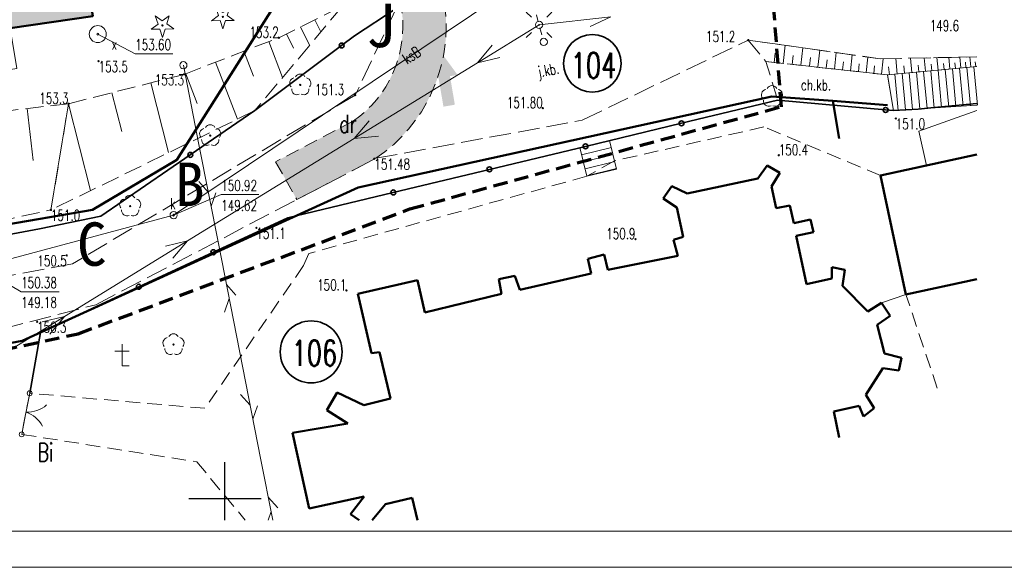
# Model space of a CAD drawing. Header units: metres. Extents: x 7493319 to 7493540, y 5986548 to 5986696.
# Tile 2 of 30: x 7493371 to 7493439, y 5986548 to 5986586. Entities that reach past the tile are written whole.
import ezdxf
from ezdxf.enums import TextEntityAlignment as Align

# ---------------------------------------------------------------- set-up
doc = ezdxf.new("R2010")
doc.units = ezdxf.units.M
doc.header["$MEASUREMENT"] = 0
for name, pattern in [('1', [0]), ('1_1', [0]), ('1_14', [1, -1]), ('1_OTKC', [1.5, 1, -0.5]), ('1_OTKJ', [2, 1.5, -0.5]), ('1_OTKS', [0]), ('1_OTKSG', [0]), ('1_OTRK', [1.75, 1.25, -0.5]), ('1_OTRKG', [1.75, 1.25, -0.5]), ('2', [1.5, 1, -0.5]), ('2_EGBN', [0]), ('2_EGBU_A', [0]), ('3_SUEP_A', [0]), ('3_SUKP', [0]), ('3_SUPK', [0]), ('3_SUPW', [0]), ('3_SUTP_A', [0]), ('3_SUWP', [0]), ('GDE', [0]), ('HIDDEN2', [4.7625, 3.175, -1.5875])]:
    doc.linetypes.add(name, pattern=pattern)
doc.layers.get('0').update_dxf_attribs({"color": 250, "linetype": 'CONTINUOUS', "lineweight": 100})
for name, color, linetype, lineweight in [('_budynek', 7, 'CONTINUOUS', 50), ('_k_droga', 3, 'CONTINUOUS', 30), ('_k_kreskowanie', 250, 'CONTINUOUS', 5), ('_k_opis', 1, 'CONTINUOUS', 13), ('_k_tabela', 7, 'CONTINUOUS', 13), ('_k_widok', 7, 'CONTINUOUS', 18), ('_k_zarys', 7, 'HIDDEN2', 20), ('_k_ściany', 7, 'CONTINUOUS', 35), ('DZIALKI_L_0', 2, '1', 35), ('DZIALKI_L_1', 2, '1', 50), ('EDZPD_L_0', 7, '1', 18), ('EDZTD_T_0', 7, 'CONTINUOUS', 25), ('EGBB_L_0', 250, '2_EGBU_A', 50), ('EGBC_L_0', 7, '2_EGBN', 18), ('EKLTK_T_0', 3, 'CONTINUOUS', 25), ('OTD_T_0', 7, 'CONTINUOUS', 18), ('OTK_E_T_0', 7, 'CONTINUOUS', 0), ('OTK_E_T_1', 7, 'CONTINUOUS', 0), ('OTK_L_0', 7, '1_OTKJ', 18), ('OTK_L_2', 7, '1_OTKC', 18), ('OTK_L_6', 7, '1_OTKS', 18), ('OTO_L_0', 7, 'CONTINUOUS', 35), ('OTO_L_1', 7, 'CONTINUOUS', 18), ('OTR_L_1', 7, '1_OTRK', 18), ('OTR_T_0', 7, 'CONTINUOUS', 18), ('OTR_T_1', 7, 'CONTINUOUS', 18), ('OTZ_T_0', 250, 'CONTINUOUS', 18), ('OTZ_T_1', 250, 'CONTINUOUS', 18), ('SIATKA_L_0', 7, '1', 25), ('SUE_T_3', 7, 'CONTINUOUS', 18), ('SUEP_L_0', 1, '3_SUEP_A', 18), ('SUP_E_T_1', 7, 'CONTINUOUS', 0), ('SUP_L_1', 7, '3_SUPK', 18), ('SUP_L_3', 7, '3_SUPW', 18), ('SUP_T_2', 7, 'CONTINUOUS', 18), ('SUSR_T_0', 7, 'CONTINUOUS', 18), ('SUWP_L_0', 5, '3_SUWP', 18)]:
    doc.layers.add(name, color=color, linetype=linetype, lineweight=lineweight)
doc.layers.add('A_OZN_SYTUACJA', color=7, linetype='CONTINUOUS')
for name, color, linetype, lineweight, true_color in [('SUK_E_T_4', 7, 'CONTINUOUS', 0, 0x803300), ('SUK_T_3', 7, 'CONTINUOUS', 18, 0x803300), ('SUKP_E_T_0', 7, 'CONTINUOUS', 0, 0x803300), ('SUKP_L_0', 7, '3_SUKP', 18, 0x803300), ('SUKR_T_0', 7, 'CONTINUOUS', 18, 0x803300), ('SUTP_L_0', 7, '3_SUTP_A', 18, 0xff9100), ('ZASIEG_L_0', 7, '2', 70, 0x2cd341)]:
    doc.layers.add(name, color=color, linetype=linetype, lineweight=lineweight, true_color=true_color)
doc.styles.add('GENERATED_STYLE_1', font='msgothic.ttc')
doc.styles.get("Standard").update_dxf_attribs({"font": 'Simplex.SHX', "width": 0.75})

# ---------------------------------------------------------------- blocks, each defined once
blk = doc.blocks.new('2_OTDF')
at = {"linetype": 'Continuous'}
for p, q in [((0, 1.5), (0, 0)), ((-0.5, 1), (0.5, 1)), ((0, 0), (0.5, 0))]:
    blk.add_line(p, q, dxfattribs=at)
blk = doc.blocks.new('2_OTRN')
at = {"linetype": 'Continuous'}
blk.add_circle((0, 0), 0.045, dxfattribs=at)
blk = doc.blocks.new('2_OTRS')
at = {"linetype": 'Continuous'}
blk.add_circle((0, 0), 0.045, dxfattribs=at)
blk = doc.blocks.new('2_OTZL')
at = {"linetype": 'Continuous'}
blk.add_circle((0, 0), 0.045, dxfattribs=at)
for centre, start, end in [((0, 0.375), 30.14012, 149.85988), ((-0.357, 0.116), 102.14447, 221.86002), ((0.357, 0.116), 318.13998, 77.85553), ((-0.22, -0.303), 174.14818, 293.85423), ((0.22, -0.303), 246.14577, 5.85182)]:
    blk.add_arc(centre, 0.375, start, end, dxfattribs=at)
blk = doc.blocks.new('2_OTZG')
at = {"linetype": 'Continuous'}
for p, q in [((-0.78225, -0.26495), (-0.3012, 0.09375)), ((-0.3012, 0.09375), (-0.4937, 0.6621)), ((-0.4937, 0.6621), (-0.0039, 0.31545)), ((-0.0039, 0.31545), (0.4771, 0.67415)), ((0.4771, 0.67415), (0.2988, 0.1012)), ((0.2988, 0.1012), (0.7886, -0.24545)), ((-0.18225, -0.2575), (-0.78225, -0.26495)), ((0.01025, -0.82585), (-0.18225, -0.2575)), ((0.1886, -0.2529), (0.01025, -0.82585)), ((0.7886, -0.24545), (0.1886, -0.2529))]:
    blk.add_line(p, q, dxfattribs=at)
blk.add_circle((0, 0), 0.045, dxfattribs=at)
blk = doc.blocks.new('4_SUEO_W')
at = {"linetype": 'Continuous'}
for p, q in [((-0.53035, 0.53035), (-0.8839, 0.8839)), ((0.53035, 0.53035), (0.8839, 0.8839)), ((-0.53035, -0.53035), (-0.8839, -0.8839)), ((0.53035, -0.53035), (0.8839, -0.8839))]:
    blk.add_line(p, q, dxfattribs=at)
blk.add_circle((0, 0), 0.025, dxfattribs=at)
blk = doc.blocks.new('4_SUPP')
at = {"linetype": 'Continuous'}
blk.add_circle((0, 0), 0.25, dxfattribs=at)
blk = doc.blocks.new('4_SUKS')
at = {"linetype": 'Continuous'}
blk.add_circle((0, 0), 0.25, dxfattribs=at)
blk = doc.blocks.new('4_SUPS')
at = {"linetype": 'Continuous'}
blk.add_circle((0, 0), 0.0625, dxfattribs=at)
blk = doc.blocks.new('dz_89')
at = {"layer": '_k_droga', "transparency": 33554483}
h = blk.add_hatch(color=1, dxfattribs=at)
h.dxf.hatch_style = 1
edge = h.paths.add_edge_path()
edge.add_line((45.037, -52.748), (39.55, -55.361))
edge.add_line((39.55, -55.361), (40.92, -58.031))
edge.add_line((40.92, -58.031), (46.488, -55.38))
edge.add_arc((40.698, -46.027), 11, 301.75988, 427.21104)
edge.add_line((44.959, -35.886), (32.139, -30.503))
edge.add_arc((35.237, -23.127), 8, 223.0905, 247.22137, ccw=False)
edge.add_line((29.395, -28.592), (28.096, -27.204))
edge.add_line((28.096, -27.204), (26.988, -26.019))
edge.add_arc((32.1, -21.237), 7, 199.67939, 223.0905, ccw=False)
edge.add_line((25.508, -23.594), (21.96, -24.016))
edge.add_arc((32.101, -19.755), 11, 202.79176, 223.0905)
edge.add_line((24.068, -27.27), (27.204, -30.642))
edge.add_arc((35.246, -23.114), 11.015, 223.10683, 246.7087)
edge.add_line((30.89, -33.232), (37.387, -35.96))
edge.add_line((37.387, -35.96), (43.795, -38.651))
edge.add_arc((40.698, -46.027), 8, -57.15104, 67.22137, ccw=False)
at = {"layer": '_k_kreskowanie', "transparency": 33554534}
h = blk.add_hatch(color=252, dxfattribs=at)
h.dxf.hatch_style = 1
h.paths.add_polyline_path([(26.567, -38.954), (27.431, -38.85), (27.083, -35.971), (26.219, -36.075), (25.447, -29.682), (5.761, -32.034), (6.798, -41.177), (5.858, -41.284), (4.9, -42.672), (5.139, -45.111), (6.478, -46.092), (7.421, -45.95), (7.558, -47.142), (13.215, -46.493), (13.215, -46.494), (13.246, -46.741), (21.58, -45.709), (21.549, -45.461), (27.276, -44.83)])
at = {"layer": 'A_OZN_SYTUACJA', "linetype": 'Continuous', "lineweight": 0}
blk.add_hatch(color=250, dxfattribs=at).paths.add_polyline_path([(52.348, -49.832), (51.176, -48.105), (50.498, -50.078), (51.026, -50.008), (51.291, -51.99), (52.084, -51.884), (51.819, -49.902)])
at = {"layer": '_budynek'}
blk.add_lwpolyline([(5.761, -32.034), (25.447, -29.682), (26.219, -36.075), (27.083, -35.971), (27.431, -38.85), (26.567, -38.954), (27.276, -44.83), (21.549, -45.461), (21.58, -45.709), (13.244, -46.741), (13.215, -46.493), (7.558, -47.142), (7.421, -45.95), (6.478, -46.092), (5.139, -45.111), (4.9, -42.672), (5.858, -41.284), (6.798, -41.177), (5.761, -32.034)], dxfattribs=at)
at = {"layer": '_k_widok', "color": 5}
blk.add_lwpolyline([(5.761, -32.034), (25.447, -29.682), (26.219, -36.075), (27.083, -35.971), (27.431, -38.85), (26.567, -38.954), (27.276, -44.83), (21.549, -45.461), (21.904, -48.263), (13.527, -49.236), (13.246, -46.741), (13.215, -46.493), (7.558, -47.142), (7.421, -45.95), (6.478, -46.092), (5.139, -45.111), (4.9, -42.672), (5.858, -41.284), (6.798, -41.177), (5.761, -32.034)], dxfattribs=at)
at = {"layer": '_k_zarys', "color": 6, "ltscale": 0.7, "const_width": 0.05}
blk.add_lwpolyline([(6.603, 40.543), (6.603, 40.543), (68.502, 43.426), (72.464, -41.627), (50.081, -44.586), (41.261, -42.547), (32.734, -54.97), (26.769, -58.21), (-7.837, -62.869), (-10.81, -30.016), (5.084, -30.196), (5.148, -5.572), (5.752, 14.49), (6.603, 40.543), (6.603, 40.543)], dxfattribs=at)
at = {"layer": '_k_zarys', "color": 1, "ltscale": 0.3}
for points in [[(40.92, -58.031), (46.488, -55.38, 0.609512), (44.959, -35.886), (32.139, -30.503, -0.105682), (29.395, -28.592), (28.096, -27.204), (26.988, -26.019, -0.102507), (25.508, -23.594)], [(21.96, -24.016, 0.088802), (24.068, -27.27), (25.905, -29.253), (27.204, -30.642, 0.105682), (30.978, -33.269), (43.797, -38.652, -0.603013), (45.037, -52.748), (39.55, -55.361)]]:
    blk.add_lwpolyline(points, format="xyb", dxfattribs=at)
blk.add_lwpolyline([(39.55, -55.361), (40.92, -58.031)], dxfattribs=at)
at = {"layer": '_k_opis', "color": 6, "char_height": 3, "attachment_point": 1, "rotation": 357.87314, "style": 'GENERATED_STYLE_1'}
for s, insert in [('{\\fMS Gothic|b1|i0|c238|p49;J}', (46.205, -44.686)), ('{\\fMS Gothic|b1|i0|c238|p49;B}', (32.596, -55.166)), ('{\\fMS Gothic|b1|i0|c238|p49;C}', (25.657, -59.04))]:
    blk.add_mtext_dynamic_manual_height_columns(s, width=3.91767, gutter_width=12.5, heights=[0], dxfattribs=dict(at, insert=insert))

msp = doc.modelspace()

# ---------------------------------------------------------------- linework, layer by layer
at = {"layer": 'DZIALKI_L_1', "linetype": '1'}
for p, q in [((7493427.395, 5986577.58), (7493426.974, 5986580.169)), ((7493426.974, 5986580.169), (7493430.734, 5986579.889))]:
    msp.add_line(p, q, dxfattribs=at)
at = {"layer": 'EDZPD_L_0', "linetype": 'GDE', "lineweight": 18}
msp.add_line((7493426.974, 5986580.169), (7493427.395, 5986577.58), dxfattribs=at)
at = {"layer": 'EGBB_L_0', "linetype": '2_EGBU_A'}
for p, q in [((7493436.917, 5986576.472), (7493430.264, 5986575.029)), ((7493430.264, 5986575.029), (7493432.014, 5986566.799)), ((7493425.424, 5986571.979), (7493424.264, 5986571.729)), ((7493425.614, 5986571.099), (7493425.424, 5986571.979)), ((7493424.434, 5986570.839), (7493425.614, 5986571.099)), ((7493425.144, 5986567.519), (7493424.434, 5986570.839)), ((7493427.794, 5986568.509), (7493426.884, 5986568.689)), ((7493426.884, 5986568.689), (7493426.904, 5986567.899)), ((7493427.624, 5986567.389), (7493427.794, 5986568.509)), ((7493426.904, 5986567.899), (7493425.144, 5986567.519)), ((7493432.014, 5986566.799), (7493436.917, 5986567.856)), ((7493429.374, 5986565.619), (7493427.624, 5986567.389)), ((7493430.334, 5986566.229), (7493429.374, 5986565.619)), ((7493430.934, 5986565.319), (7493430.334, 5986566.229)), ((7493430.034, 5986564.709), (7493430.934, 5986565.319)), ((7493430.534, 5986562.709), (7493430.034, 5986564.709)), ((7493431.704, 5986562.409), (7493430.534, 5986562.709)), ((7493431.534, 5986561.539), (7493431.704, 5986562.409)), ((7493429.244, 5986559.849), (7493430.414, 5986561.709)), ((7493430.414, 5986561.709), (7493431.534, 5986561.539)), ((7493392.664, 5986560.029), (7493391.954, 5986558.809)), ((7493394.524, 5986559.149), (7493392.664, 5986560.029)), ((7493396.364, 5986559.599), (7493394.524, 5986559.149)), ((7493429.824, 5986558.929), (7493429.244, 5986559.849)), ((7493391.954, 5986558.809), (7493393.424, 5986557.889)), ((7493427.024, 5986558.719), (7493428.784, 5986559.089)), ((7493427.411, 5986556.918), (7493427.024, 5986558.719)), ((7493428.784, 5986559.089), (7493429.084, 5986558.359)), ((7493429.084, 5986558.359), (7493429.824, 5986558.929)), ((7493393.424, 5986557.889), (7493389.594, 5986557.229)), ((7493389.594, 5986557.229), (7493390.734, 5986552.009)), ((7493390.734, 5986552.009), (7493394.544, 5986552.839)), ((7493394.544, 5986552.839), (7493393.604, 5986551.609)), ((7493396.014, 5986552.309), (7493397.864, 5986552.739)), ((7493397.864, 5986552.739), (7493398.229, 5986551.199)), ((7493395.097, 5986551.199), (7493396.014, 5986552.309)), ((7493393.604, 5986551.609), (7493394.204, 5986551.199))]:
    msp.add_line(p, q, dxfattribs=at)
at = {"layer": 'OTK_L_0', "linetype": '1_OTKJ'}
msp.add_line((7493430.244, 5986583.079), (7493436.917, 5986583.22), dxfattribs=at)
at = {"layer": 'OTK_L_2', "linetype": '1_OTKC'}
for p, q in [((7493431.154, 5986579.499), (7493430.754, 5986581.969)), ((7493432.014, 5986566.799), (7493430.264, 5986575.029)), ((7493424.264, 5986571.729), (7493425.424, 5986571.979)), ((7493425.424, 5986571.979), (7493425.614, 5986571.099)), ((7493425.614, 5986571.099), (7493424.434, 5986570.839)), ((7493424.434, 5986570.839), (7493425.144, 5986567.519)), ((7493426.904, 5986567.899), (7493426.884, 5986568.689)), ((7493426.884, 5986568.689), (7493427.794, 5986568.509)), ((7493427.794, 5986568.509), (7493427.624, 5986567.389)), ((7493425.144, 5986567.519), (7493426.904, 5986567.899)), ((7493427.624, 5986567.389), (7493429.374, 5986565.619)), ((7493434.187, 5986560.311), (7493432.014, 5986566.799)), ((7493429.374, 5986565.619), (7493430.334, 5986566.229)), ((7493430.334, 5986566.229), (7493430.934, 5986565.319)), ((7493430.934, 5986565.319), (7493430.034, 5986564.709)), ((7493430.034, 5986564.709), (7493430.534, 5986562.709)), ((7493430.534, 5986562.709), (7493431.704, 5986562.409)), ((7493431.704, 5986562.409), (7493431.534, 5986561.539)), ((7493430.414, 5986561.709), (7493429.244, 5986559.849)), ((7493431.534, 5986561.539), (7493430.414, 5986561.709)), ((7493371.404, 5986559.969), (7493370.854, 5986557.129)), ((7493383.524, 5986558.929), (7493371.404, 5986559.969)), ((7493391.954, 5986558.809), (7493392.664, 5986560.029)), ((7493392.664, 5986560.029), (7493394.524, 5986559.149)), ((7493394.524, 5986559.149), (7493396.364, 5986559.599)), ((7493429.244, 5986559.849), (7493429.824, 5986558.929)), ((7493393.424, 5986557.889), (7493391.954, 5986558.809)), ((7493428.784, 5986559.089), (7493427.024, 5986558.719)), ((7493427.024, 5986558.719), (7493427.411, 5986556.918)), ((7493429.084, 5986558.359), (7493428.784, 5986559.089)), ((7493429.824, 5986558.929), (7493429.084, 5986558.359)), ((7493389.594, 5986557.229), (7493393.424, 5986557.889)), ((7493370.854, 5986557.129), (7493382.964, 5986555.229)), ((7493390.734, 5986552.009), (7493389.594, 5986557.229)), ((7493382.964, 5986555.229), (7493386.314, 5986551.199)), ((7493394.544, 5986552.839), (7493390.734, 5986552.009)), ((7493393.604, 5986551.609), (7493394.544, 5986552.839)), ((7493397.864, 5986552.739), (7493396.014, 5986552.309)), ((7493398.229, 5986551.199), (7493397.864, 5986552.739)), ((7493396.014, 5986552.309), (7493395.097, 5986551.199)), ((7493394.204, 5986551.199), (7493393.604, 5986551.609))]:
    msp.add_line(p, q, dxfattribs=at)
at = {"layer": 'OTK_L_2', "linetype": '1_14'}
msp.add_line((7493432.014, 5986566.799), (7493430.334, 5986566.229), dxfattribs=at)
at = {"layer": 'OTK_L_6', "linetype": '1_OTKSG'}
msp.add_line((7493436.917, 5986582.546), (7493430.754, 5986581.969), dxfattribs=at)
at = {"layer": 'OTK_L_6', "linetype": '1_1'}
for p, q in [((7493436.231, 5986582.482), (7493436.478, 5986579.842)), ((7493436.728, 5986582.528), (7493436.977, 5986579.874)), ((7493431.252, 5986582.016), (7493431.486, 5986579.521)), ((7493431.75, 5986582.063), (7493431.985, 5986579.553)), ((7493432.248, 5986582.109), (7493432.484, 5986579.585)), ((7493432.746, 5986582.156), (7493432.983, 5986579.617)), ((7493433.244, 5986582.202), (7493433.482, 5986579.649)), ((7493433.741, 5986582.249), (7493433.982, 5986579.681)), ((7493434.239, 5986582.295), (7493434.481, 5986579.713)), ((7493434.737, 5986582.342), (7493434.98, 5986579.745)), ((7493435.235, 5986582.389), (7493435.479, 5986579.777)), ((7493435.733, 5986582.435), (7493435.978, 5986579.81))]:
    msp.add_line(p, q, dxfattribs=at)
at = {"layer": 'OTK_L_6', "linetype": '1_OTKS'}
for p, q in [((7493430.754, 5986581.969), (7493431.154, 5986579.499)), ((7493431.154, 5986579.499), (7493436.917, 5986579.87))]:
    msp.add_line(p, q, dxfattribs=at)
at = {"layer": 'OTK_L_6', "linetype": '1_1'}
msp.add_point((7493430.754, 5986581.969), dxfattribs=at)
at = {"layer": 'OTO_L_0'}
for p, q in [((7493432.874, 5986579.609), (7493433.964, 5986579.729)), ((7493433.964, 5986579.729), (7493436.917, 5986579.986)), ((7493430.614, 5986579.548), (7493431.154, 5986579.499)), ((7493431.154, 5986579.499), (7493432.874, 5986579.609))]:
    msp.add_line(p, q, dxfattribs=at)
msp.add_circle((7493430.614, 5986579.548), 0.17, dxfattribs=at)
at = {"layer": 'OTO_L_1'}
for p, q in [((7493371.404, 5986559.969), (7493371.248, 5986559.163)), ((7493371.296, 5986559.409), (7493371.011, 5986557.936)), ((7493371.011, 5986557.936), (7493370.854, 5986557.129))]:
    msp.add_line(p, q, dxfattribs=at)
for centre in [(7493371.404, 5986559.969), (7493370.854, 5986557.129)]:
    msp.add_circle(centre, 0.17, dxfattribs=at)
for centre, start, end in [((7493371.258, 5986560.669), 266.98412, 311.05849), ((7493370.505, 5986556.78), 27.02084, 71.09521)]:
    msp.add_arc(centre, 2, start, end, dxfattribs=at)
at = {"layer": 'OTR_L_1', "linetype": '1_1'}
for p, q in [((7493424.748, 5986582.632), (7493424.881, 5986583.843)), ((7493425.344, 5986582.566), (7493425.41, 5986583.162)), ((7493425.931, 5986582.502), (7493426.06, 5986583.675)), ((7493427.077, 5986582.375), (7493427.203, 5986583.513)), ((7493428.188, 5986582.253), (7493428.31, 5986583.355)), ((7493429.265, 5986582.134), (7493429.383, 5986583.202)), ((7493433.367, 5986582.219), (7493433.278, 5986583.143)), ((7493434.242, 5986582.303), (7493434.16, 5986583.162)), ((7493435.055, 5986582.381), (7493434.979, 5986583.179)), ((7493435.811, 5986582.453), (7493435.74, 5986583.195)), ((7493436.513, 5986582.52), (7493436.447, 5986583.21)), ((7493426.508, 5986582.438), (7493426.572, 5986583.016)), ((7493427.637, 5986582.313), (7493427.699, 5986582.873)), ((7493428.731, 5986582.193), (7493428.791, 5986582.735)), ((7493429.791, 5986582.076), (7493429.849, 5986582.602)), ((7493430.324, 5986582.017), (7493430.442, 5986583.084)), ((7493430.878, 5986581.981), (7493430.825, 5986582.536)), ((7493431.413, 5986582.032), (7493431.311, 5986583.102)), ((7493431.929, 5986582.082), (7493431.879, 5986582.597)), ((7493432.426, 5986582.129), (7493432.331, 5986583.123)), ((7493432.905, 5986582.175), (7493432.859, 5986582.654)), ((7493433.812, 5986582.262), (7493433.77, 5986582.707)), ((7493434.656, 5986582.343), (7493434.616, 5986582.757)), ((7493435.44, 5986582.418), (7493435.403, 5986582.803)), ((7493436.168, 5986582.487), (7493436.134, 5986582.845)), ((7493436.846, 5986582.552), (7493436.814, 5986582.885))]:
    msp.add_line(p, q, dxfattribs=at)
at = {"layer": 'OTR_L_1', "linetype": '1_OTRK'}
msp.add_line((7493436.917, 5986583.22), (7493430.244, 5986583.079), dxfattribs=at)
at = {"layer": 'OTR_L_1', "linetype": '1_OTRKG'}
msp.add_line((7493430.754, 5986581.969), (7493436.917, 5986582.559), dxfattribs=at)
at = {"layer": 'SIATKA_L_0', "linetype": '1'}
for p, q in [((7493384.914, 5986551.199), (7493384.914, 5986555.199)), ((7493382.414, 5986552.699), (7493387.414, 5986552.699))]:
    msp.add_line(p, q, dxfattribs=at)
at = {"layer": 'SUTP_L_0', "linetype": '3_SUTP_A'}
for p, q in [((7493385.998, 5986559.893), (7493386.653, 5986559.155)), ((7493387.173, 5986559.104), (7493386.846, 5986558.174)), ((7493387.377, 5986555.475), (7493388.218, 5986551.199)), ((7493387.907, 5986552.777), (7493388.562, 5986552.04)), ((7493388.1, 5986551.796), (7493387.891, 5986551.199))]:
    msp.add_line(p, q, dxfattribs=at)
at = {"layer": 'SUWP_L_0', "linetype": '3_SUWP'}
for p, q in [((7493436.917, 5986579.511), (7493432.914, 5986578.079)), ((7493432.914, 5986578.079), (7493433.435, 5986575.717))]:
    msp.add_line(p, q, dxfattribs=at)

# ---------------------------------------------------------------- block references
at = {"layer": '_k_ściany', "rotation": 2.126854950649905}
msp.add_blockref('dz_89', (7493346.843, 5986629.826), dxfattribs=at)
at = {"layer": 'OTR_T_1'}
msp.add_blockref('2_OTRN', (7493431.314, 5986578.959), dxfattribs=at)

# ---------------------------------------------------------------- texts
at = {"layer": 'EKLTK_T_0', "width": 0.7}
msp.add_text('Bi', height=1.25, dxfattribs=at).set_placement((7493371.952, 5986556.514), align=Align.TOP_LEFT)
at = {"layer": 'OTK_E_T_1', "lineweight": 9, "width": 0.7}
msp.add_text('ch.kb.', height=0.75, rotation=359.48384, dxfattribs=at).set_placement((7493425.804, 5986581.279), align=Align.MIDDLE)
at = {"layer": 'OTR_T_1', "lineweight": 9, "width": 0.7}
msp.add_text('149.6', height=0.75, dxfattribs=at).set_placement((7493435.694, 5986585.749), align=Align.TOP_RIGHT)
msp.add_text('151.0', height=0.75, dxfattribs=at).set_placement((7493431.314, 5986578.959), align=Align.TOP_LEFT)

# ---------------------------------------------------------------- next in the draw order: linework, layer by layer
at = {"layer": '_k_tabela'}
msp.add_lwpolyline([(7493319.398, 5986696.442), (7493319.398, 5986547.942), (7493529.398, 5986547.942), (7493529.398, 5986696.442), (7493319.398, 5986696.442)], dxfattribs=at)
msp.add_lwpolyline([(7493326.898, 5986693.942), (7493326.898, 5986550.442), (7493526.898, 5986550.442), (7493526.898, 5986693.942)], close=True, dxfattribs=at)
at = {"layer": 'DZIALKI_L_0', "linetype": '1'}
for centre, radius in [((7493410.321, 5986582.77), 1.991), ((7493390.876, 5986562.828), 2.141)]:
    msp.add_circle(centre, radius, dxfattribs=at)
at = {"layer": 'DZIALKI_L_1', "linetype": '1'}
for p, q in [((7493381.594, 5986576.109), (7493389.654, 5986588.839)), ((7493422.754, 5986580.479), (7493394.124, 5986574.179)), ((7493426.974, 5986580.169), (7493422.754, 5986580.479)), ((7493375.754, 5986572.649), (7493381.594, 5986576.109)), ((7493394.124, 5986574.179), (7493370.894, 5986563.599)), ((7493341.344, 5986566.709), (7493375.754, 5986572.649)), ((7493370.894, 5986563.599), (7493341.518, 5986557.966))]:
    msp.add_line(p, q, dxfattribs=at)
at = {"layer": 'EDZPD_L_0', "linetype": 'GDE', "lineweight": 18}
for p, q in [((7493381.594, 5986576.109), (7493389.654, 5986588.839)), ((7493394.124, 5986574.179), (7493422.754, 5986580.479)), ((7493422.754, 5986580.479), (7493430.734, 5986579.889)), ((7493375.754, 5986572.649), (7493381.594, 5986576.109)), ((7493370.894, 5986563.599), (7493394.124, 5986574.179)), ((7493341.344, 5986566.709), (7493375.754, 5986572.649)), ((7493341.518, 5986557.966), (7493370.894, 5986563.599))]:
    msp.add_line(p, q, dxfattribs=at)
at = {"layer": 'EGBB_L_0', "linetype": '2_EGBU_A'}
for p, q in [((7493370.065, 5986585.196), (7493375.764, 5986586.039)), ((7493422.414, 5986575.709), (7493421.784, 5986574.809)), ((7493423.294, 5986575.199), (7493422.414, 5986575.709)), ((7493422.714, 5986574.249), (7493423.294, 5986575.199)), ((7493415.834, 5986574.289), (7493415.234, 5986573.439)), ((7493416.884, 5986573.769), (7493415.834, 5986574.289)), ((7493421.784, 5986574.809), (7493416.884, 5986573.769)), ((7493423.054, 5986572.759), (7493422.714, 5986574.249)), ((7493415.234, 5986573.439), (7493416.164, 5986572.809)), ((7493423.984, 5986572.949), (7493423.054, 5986572.759)), ((7493424.264, 5986571.729), (7493423.984, 5986572.949)), ((7493416.164, 5986572.809), (7493416.614, 5986570.789)), ((7493416.614, 5986570.789), (7493415.934, 5986570.569)), ((7493415.934, 5986570.569), (7493416.244, 5986569.469)), ((7493411.144, 5986569.559), (7493410.004, 5986569.269)), ((7493411.394, 5986568.509), (7493411.144, 5986569.559)), ((7493410.004, 5986569.269), (7493410.234, 5986568.239)), ((7493416.244, 5986569.469), (7493411.394, 5986568.509)), ((7493410.234, 5986568.239), (7493405.304, 5986567.119)), ((7493398.234, 5986567.789), (7493394.104, 5986566.839)), ((7493398.744, 5986565.539), (7493398.234, 5986567.789)), ((7493404.954, 5986568.079), (7493403.854, 5986567.859)), ((7493403.854, 5986567.859), (7493404.044, 5986566.829)), ((7493405.304, 5986567.119), (7493404.954, 5986568.079)), ((7493394.104, 5986566.839), (7493395.044, 5986562.749)), ((7493404.044, 5986566.829), (7493398.744, 5986565.539)), ((7493395.044, 5986562.749), (7493395.594, 5986562.809)), ((7493395.594, 5986562.809), (7493396.364, 5986559.599))]:
    msp.add_line(p, q, dxfattribs=at)
at = {"layer": 'EGBC_L_0', "linetype": '2_EGBN'}
msp.add_line((7493375.764, 5986586.039), (7493370.065, 5986585.196), dxfattribs=at)
at = {"layer": 'OTK_L_0', "linetype": '1_OTKJ'}
for p, q in [((7493396.754, 5986586.559), (7493393.924, 5986580.569)), ((7493409.634, 5986578.839), (7493421.114, 5986584.379)), ((7493421.114, 5986584.379), (7493430.244, 5986583.079)), ((7493393.924, 5986580.569), (7493374.364, 5986568.909)), ((7493395.354, 5986576.209), (7493409.634, 5986578.839)), ((7493375.984, 5986566.089), (7493395.354, 5986576.209)), ((7493374.364, 5986568.909), (7493353.094, 5986564.969)), ((7493353.994, 5986560.399), (7493375.984, 5986566.089))]:
    msp.add_line(p, q, dxfattribs=at)
at = {"layer": 'OTK_L_2', "linetype": '1_OTKC'}
for p, q in [((7493430.754, 5986581.969), (7493422.324, 5986582.899)), ((7493422.324, 5986582.899), (7493423.144, 5986580.219)), ((7493423.144, 5986580.219), (7493431.154, 5986579.499)), ((7493422.194, 5986578.379), (7493411.864, 5986576.029)), ((7493430.264, 5986575.029), (7493422.194, 5986578.379)), ((7493411.864, 5986576.029), (7493409.944, 5986574.969)), ((7493421.784, 5986574.809), (7493422.414, 5986575.709)), ((7493422.414, 5986575.709), (7493423.294, 5986575.199)), ((7493409.944, 5986574.969), (7493390.704, 5986569.629)), ((7493423.294, 5986575.199), (7493422.714, 5986574.249)), ((7493415.234, 5986573.439), (7493415.834, 5986574.289)), ((7493415.834, 5986574.289), (7493416.884, 5986573.769)), ((7493416.884, 5986573.769), (7493421.784, 5986574.809)), ((7493422.714, 5986574.249), (7493423.054, 5986572.759)), ((7493416.164, 5986572.809), (7493415.234, 5986573.439)), ((7493423.054, 5986572.759), (7493423.984, 5986572.949)), ((7493423.984, 5986572.949), (7493424.264, 5986571.729)), ((7493416.614, 5986570.789), (7493416.164, 5986572.809)), ((7493415.934, 5986570.569), (7493416.614, 5986570.789)), ((7493416.244, 5986569.469), (7493415.934, 5986570.569)), ((7493390.704, 5986569.629), (7493390.354, 5986568.799)), ((7493410.004, 5986569.269), (7493411.144, 5986569.559)), ((7493411.144, 5986569.559), (7493411.394, 5986568.509)), ((7493410.234, 5986568.239), (7493410.004, 5986569.269)), ((7493411.394, 5986568.509), (7493416.244, 5986569.469)), ((7493390.354, 5986568.799), (7493383.524, 5986558.929)), ((7493405.304, 5986567.119), (7493410.234, 5986568.239)), ((7493394.104, 5986566.839), (7493398.234, 5986567.789)), ((7493398.234, 5986567.789), (7493398.744, 5986565.539)), ((7493403.854, 5986567.859), (7493404.954, 5986568.079)), ((7493404.044, 5986566.829), (7493403.854, 5986567.859)), ((7493404.954, 5986568.079), (7493405.304, 5986567.119)), ((7493395.044, 5986562.749), (7493394.104, 5986566.839)), ((7493398.744, 5986565.539), (7493404.044, 5986566.829)), ((7493395.594, 5986562.809), (7493395.044, 5986562.749)), ((7493396.364, 5986559.599), (7493395.594, 5986562.809))]:
    msp.add_line(p, q, dxfattribs=at)
at = {"layer": 'OTK_L_6', "linetype": '1_OTKS'}
for p, q in [((7493411.524, 5986577.439), (7493409.464, 5986576.949)), ((7493409.464, 5986576.949), (7493409.944, 5986574.969)), ((7493409.944, 5986574.969), (7493412.004, 5986575.459))]:
    msp.add_line(p, q, dxfattribs=at)
at = {"layer": 'OTK_L_6', "linetype": '1_1'}
for p, q in [((7493411.524, 5986577.439), (7493409.467, 5986576.941)), ((7493411.642, 5986576.954), (7493409.584, 5986576.455)), ((7493411.76, 5986576.468), (7493409.702, 5986575.969)), ((7493411.878, 5986575.982), (7493409.82, 5986575.483)), ((7493411.996, 5986575.496), (7493409.938, 5986574.997))]:
    msp.add_line(p, q, dxfattribs=at)
at = {"layer": 'OTK_L_6', "linetype": '1_OTKSG'}
msp.add_line((7493412.004, 5986575.459), (7493411.524, 5986577.439), dxfattribs=at)
at = {"layer": 'OTO_L_0'}
for p, q in [((7493393.884, 5986584.679), (7493396.754, 5986586.559)), ((7493392.982, 5986584.002), (7493393.884, 5986584.679)), ((7493386.984, 5986579.499), (7493392.982, 5986584.002)), ((7493416.498, 5986578.626), (7493423.144, 5986580.219)), ((7493423.144, 5986580.219), (7493430.614, 5986579.548)), ((7493382.515, 5986576.443), (7493386.984, 5986579.499)), ((7493409.851, 5986577.033), (7493416.498, 5986578.626)), ((7493403.205, 5986575.44), (7493409.851, 5986577.033)), ((7493376.324, 5986572.209), (7493382.515, 5986576.443)), ((7493396.558, 5986573.847), (7493403.205, 5986575.44)), ((7493389.264, 5986572.099), (7493396.558, 5986573.847)), ((7493372.074, 5986571.329), (7493376.324, 5986572.209)), ((7493384.113, 5986569.715), (7493389.264, 5986572.099)), ((7493365.687, 5986570.136), (7493372.074, 5986571.329)), ((7493378.961, 5986567.33), (7493384.113, 5986569.715)), ((7493372.154, 5986564.179), (7493378.961, 5986567.33)), ((7493371.404, 5986559.969), (7493372.154, 5986564.179))]:
    msp.add_line(p, q, dxfattribs=at)
for centre in [(7493392.982, 5986584.002), (7493416.498, 5986578.626), (7493409.851, 5986577.033), (7493382.515, 5986576.443), (7493403.205, 5986575.44), (7493396.558, 5986573.847), (7493384.113, 5986569.715), (7493378.961, 5986567.33)]:
    msp.add_circle(centre, 0.17, dxfattribs=at)
at = {"layer": 'OTR_L_1', "linetype": '1_OTRK'}
for p, q in [((7493393.024, 5986586.709), (7493386.984, 5986579.499)), ((7493430.244, 5986583.079), (7493421.114, 5986584.379)), ((7493421.114, 5986584.379), (7493422.324, 5986582.899)), ((7493372.874, 5986572.639), (7493374.094, 5986579.979)), ((7493386.984, 5986579.499), (7493372.874, 5986572.639)), ((7493367.434, 5986571.449), (7493372.874, 5986572.639))]:
    msp.add_line(p, q, dxfattribs=at)
at = {"layer": 'OTR_L_1', "linetype": '1_OTRKG'}
for p, q in [((7493388.634, 5986584.539), (7493393.024, 5986586.709)), ((7493382.084, 5986582.009), (7493388.634, 5986584.539)), ((7493422.324, 5986582.899), (7493430.754, 5986581.969)), ((7493374.094, 5986579.979), (7493382.084, 5986582.009)), ((7493374.094, 5986579.979), (7493337.254, 5986575.689))]:
    msp.add_line(p, q, dxfattribs=at)
at = {"layer": 'OTR_L_1', "linetype": '1_1'}
for p, q in [((7493390.146, 5986585.287), (7493390.772, 5986584.02)), ((7493391.131, 5986585.774), (7493391.543, 5986584.941)), ((7493389.161, 5986584.8), (7493389.648, 5986583.815)), ((7493387.939, 5986584.271), (7493388.899, 5986581.785)), ((7493423.527, 5986582.767), (7493423.665, 5986584.016)), ((7493386.222, 5986583.608), (7493386.885, 5986581.89)), ((7493422.903, 5986582.836), (7493422.973, 5986583.47)), ((7493424.142, 5986582.699), (7493424.21, 5986583.314)), ((7493384.254, 5986582.847), (7493385.774, 5986578.911)), ((7493382.199, 5986582.054), (7493382.993, 5986579.999)), ((7493379.789, 5986581.426), (7493381.016, 5986576.598)), ((7493377.097, 5986580.742), (7493377.781, 5986578.05)), ((7493374.094, 5986579.979), (7493375.62, 5986573.974)), ((7493371.233, 5986579.646), (7493371.651, 5986576.055))]:
    msp.add_line(p, q, dxfattribs=at)
at = {"layer": 'OTR_L_1', "linetype": '1_14'}
msp.add_line((7493372.874, 5986572.639), (7493374.094, 5986579.979), dxfattribs=at)
at = {"layer": 'SUEP_L_0', "linetype": '3_SUEP_A'}
for p, q in [((7493411.614, 5986585.979), (7493406.644, 5986585.429)), ((7493410.178, 5986585.317), (7493411.614, 5986585.979)), ((7493406.644, 5986585.429), (7493402.383, 5986582.814)), ((7493402.383, 5986582.814), (7493403.4, 5986584.024)), ((7493403.923, 5986583.172), (7493402.383, 5986582.814)), ((7493402.383, 5986582.814), (7493393.861, 5986577.582)), ((7493393.861, 5986577.582), (7493394.878, 5986578.793)), ((7493395.532, 5986577.727), (7493393.861, 5986577.582)), ((7493393.861, 5986577.582), (7493382.333, 5986570.504)), ((7493382.333, 5986570.504), (7493373.811, 5986565.273)), ((7493382.333, 5986570.504), (7493380.793, 5986570.146)), ((7493381.316, 5986569.294), (7493382.333, 5986570.504)), ((7493373.811, 5986565.273), (7493369.55, 5986562.657)), ((7493373.811, 5986565.273), (7493372.271, 5986564.914)), ((7493372.794, 5986564.062), (7493373.811, 5986565.273))]:
    msp.add_line(p, q, dxfattribs=at)
at = {"layer": 'SUKP_L_0', "linetype": '3_SUKP'}
for p, q in [((7493381.364, 5986572.279), (7493410.914, 5986592.119)), ((7493367.894, 5986568.679), (7493381.364, 5986572.279))]:
    msp.add_line(p, q, dxfattribs=at)
at = {"layer": 'SUKR_T_0', "linetype": 'Continuous', "lineweight": 0}
for p, q in [((7493381.364, 5986572.279), (7493384.654, 5986573.699)), ((7493384.654, 5986573.699), (7493387.26, 5986573.699)), ((7493367.894, 5986568.679), (7493370.814, 5986566.989)), ((7493370.814, 5986566.989), (7493373.447, 5986566.989))]:
    msp.add_line(p, q, dxfattribs=at)
at = {"layer": 'SUP_L_1', "linetype": '3_SUPK'}
msp.add_circle((7493376.111, 5986584.789), 0.588, dxfattribs=at)
at = {"layer": 'SUP_L_3', "linetype": '3_SUPW'}
msp.add_circle((7493376.111, 5986584.789), 0.588, dxfattribs=at)
at = {"layer": 'SUP_T_2', "linetype": 'Continuous', "lineweight": 0}
for p, q in [((7493406.587, 5986585.635), (7493406.456, 5986586.117)), ((7493406.833, 5986584.732), (7493406.702, 5986585.214))]:
    msp.add_line(p, q, dxfattribs=at)
at = {"layer": 'SUSR_T_0', "linetype": 'Continuous', "lineweight": 0}
for p, q in [((7493376.111, 5986584.789), (7493378.707, 5986583.431)), ((7493378.707, 5986583.431), (7493381.312, 5986583.431))]:
    msp.add_line(p, q, dxfattribs=at)
at = {"layer": 'SUTP_L_0', "linetype": '3_SUTP_A'}
for p, q in [((7493382.034, 5986582.639), (7493383.112, 5986577.16)), ((7493383.112, 5986577.16), (7493384.482, 5986570.194)), ((7493383.759, 5986573.873), (7493383.104, 5986574.611)), ((7493383.952, 5986572.892), (7493384.278, 5986573.822)), ((7493384.482, 5986570.194), (7493387.377, 5986555.475)), ((7493385.013, 5986567.495), (7493385.667, 5986566.758)), ((7493385.206, 5986566.514), (7493384.879, 5986565.583))]:
    msp.add_line(p, q, dxfattribs=at)
at = {"layer": 'ZASIEG_L_0', "linetype": '2'}
for p, q in [((7493423.404, 5986579.774), (7493415.426, 5986683.813)), ((7493397.702, 5986572.705), (7493423.404, 5986579.774)), ((7493374.764, 5986564.085), (7493397.702, 5986572.705)), ((7493344.621, 5986557.56), (7493374.764, 5986564.085))]:
    msp.add_line(p, q, dxfattribs=at)

# ---------------------------------------------------------------- next in the draw order: block references
at = {"layer": 'OTD_T_0'}
msp.add_blockref('2_OTDF', (7493377.794, 5986561.869), dxfattribs=at)
at = {"layer": 'OTR_T_0'}
for p in [(7493406.894, 5986579.679), (7493395.244, 5986576.179)]:
    msp.add_blockref('2_OTRS', p, dxfattribs=at)
at = {"layer": 'OTR_T_1'}
for p in [(7493388.634, 5986584.539), (7493421.114, 5986584.379), (7493376.174, 5986582.919), (7493382.084, 5986582.009), (7493393.924, 5986580.569), (7493374.094, 5986579.979), (7493423.224, 5986576.419), (7493372.874, 5986572.639), (7493387.084, 5986571.399), (7493413.314, 5986570.619), (7493373.964, 5986569.499), (7493393.314, 5986567.079), (7493371.924, 5986564.909)]:
    msp.add_blockref('2_OTRN', p, dxfattribs=at)
at = {"layer": 'OTZ_T_0'}
for p in [(7493390.124, 5986581.279), (7493422.754, 5986580.479), (7493383.894, 5986577.779), (7493378.354, 5986572.909), (7493381.354, 5986563.329)]:
    msp.add_blockref('2_OTZL', p, dxfattribs=at)
at = {"layer": 'OTZ_T_1'}
for p in [(7493384.764, 5986585.979), (7493380.584, 5986585.389)]:
    msp.add_blockref('2_OTZG', p, dxfattribs=at)
at = {"layer": 'SUE_T_3'}
for name in ['4_SUEO_W', '4_SUPP']:
    msp.add_blockref(name, (7493406.644, 5986585.429), dxfattribs=at)
at = {"layer": 'SUK_T_3'}
msp.add_blockref('4_SUKS', (7493381.364, 5986572.279), dxfattribs=at)
at = {"layer": 'SUKR_T_0'}
msp.add_blockref('4_SUPS', (7493381.364, 5986572.279), dxfattribs=at)
at = {"layer": 'SUP_T_2'}
for p in [(7493406.964, 5986584.249), (7493382.034, 5986582.639)]:
    msp.add_blockref('4_SUPP', p, dxfattribs=at)
at = {"layer": 'SUSR_T_0'}
msp.add_blockref('4_SUPS', (7493376.111, 5986584.789), dxfattribs=at)

# ---------------------------------------------------------------- next in the draw order: texts
at = {"layer": 'EDZTD_T_0', "width": 0.7}
for s, p in [('104', (7493408.83, 5986583.502)), ('106', (7493389.526, 5986563.62))]:
    msp.add_text(s, height=1.75, dxfattribs=at).set_placement(p, align=Align.TOP_LEFT)
at = {"layer": 'EKLTK_T_0', "width": 0.7}
msp.add_text('dr', height=1.25, dxfattribs=at).set_placement((7493392.82, 5986579.209), align=Align.TOP_LEFT)
at = {"layer": 'OTK_E_T_0', "lineweight": 9, "width": 0.7}
msp.add_text('j.kb.', height=0.75, rotation=10.71311, dxfattribs=at).set_placement((7493407.304, 5986582.199), align=Align.MIDDLE)
at = {"layer": 'OTR_T_0', "lineweight": 9, "width": 0.7}
msp.add_text('151.80', height=0.75, dxfattribs=at).set_placement((7493406.894, 5986579.679), align=Align.RIGHT)
msp.add_text('151.48', height=0.75, dxfattribs=at).set_placement((7493395.244, 5986576.179), align=Align.TOP_LEFT)
at = {"layer": 'OTR_T_1', "lineweight": 9, "width": 0.7}
for s, p in [('153.2', (7493388.634, 5986584.539)), ('151.2', (7493420.214, 5986584.249)), ('151.3', (7493393.164, 5986580.579)), ('153.3', (7493374.094, 5986579.979)), ('150.9', (7493413.314, 5986570.619)), ('150.1', (7493393.314, 5986567.079))]:
    msp.add_text(s, height=0.75, dxfattribs=at).set_placement(p, align=Align.RIGHT)
for s, p in [('153.5', (7493376.174, 5986582.919)), ('151.0', (7493372.874, 5986572.639)), ('151.1', (7493387.084, 5986571.399)), ('150.3', (7493371.924, 5986564.909))]:
    msp.add_text(s, height=0.75, dxfattribs=at).set_placement(p, align=Align.TOP_LEFT)
for s, p in [('153.3', (7493382.084, 5986582.009)), ('150.5', (7493373.964, 5986569.499))]:
    msp.add_text(s, height=0.75, dxfattribs=at).set_placement(p, align=Align.TOP_RIGHT)
msp.add_text('150.4', height=0.75, dxfattribs=at).set_placement((7493423.224, 5986576.419))
at = {"layer": 'SUK_E_T_4', "lineweight": 9, "width": 0.7}
msp.add_text('k', height=0.75, dxfattribs=at).set_placement((7493381.116, 5986572.695))
at = {"layer": 'SUKP_E_T_0', "lineweight": 9, "width": 0.7}
msp.add_text('ksB', height=0.75, rotation=33.47906, dxfattribs=at).set_placement((7493397.824, 5986583.329), align=Align.MIDDLE)
at = {"layer": 'SUKR_T_0', "lineweight": 9, "width": 0.7}
for s, p in [('150.92', (7493384.654, 5986574.699)), ('149.62', (7493384.654, 5986573.324)), ('150.38', (7493370.814, 5986567.989)), ('149.18', (7493370.814, 5986566.614))]:
    msp.add_text(s, height=0.75, dxfattribs=at).set_placement(p, align=Align.TOP_LEFT)
at = {"layer": 'SUP_E_T_1', "lineweight": 9, "width": 0.7}
msp.add_text('x', height=0.75, dxfattribs=at).set_placement((7493377.064, 5986583.72))
at = {"layer": 'SUSR_T_0', "lineweight": 9, "width": 0.7}
msp.add_text('153.60', height=0.75, dxfattribs=at).set_placement((7493378.707, 5986583.681))

doc.saveas('drawing.dxf')
